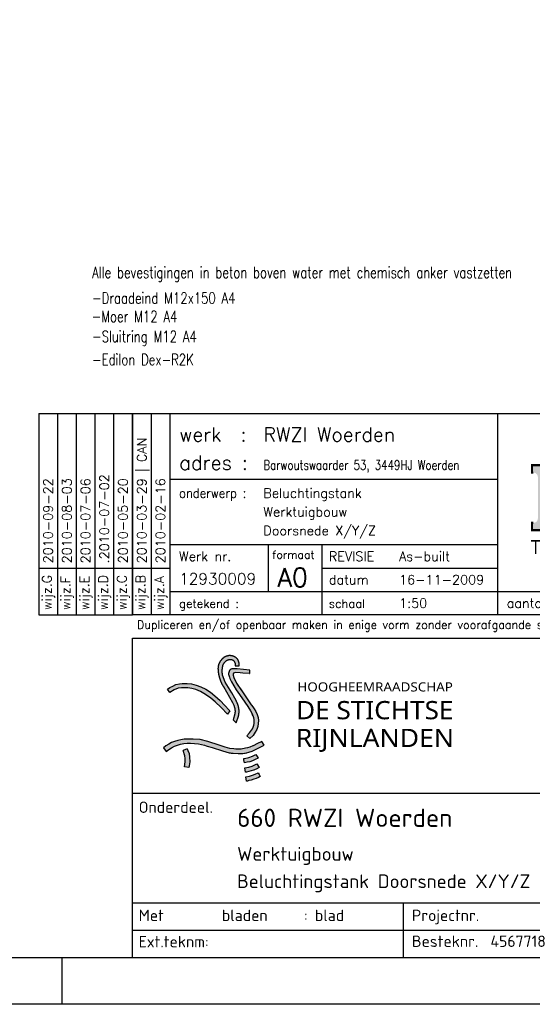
# Model space of a CAD drawing. Extents: x 1015120 to 1074570, y -977288 to -932471.
# Tile 22 of 26: x 1063616 to 1069093, y -977288 to -966775. Entities that reach past the tile are written whole.
import ezdxf
from ezdxf.enums import TextEntityAlignment as Align

# ---------------------------------------------------------------- set-up
doc = ezdxf.new("R2010")
doc.units = 0
doc.layers.get('0').update_dxf_attribs({"linetype": 'CONTINUOUS'})
doc.layers.add('KADER', color=1, linetype='CONTINUOUS')
doc.layers.add('TEKST', color=4, linetype='CONTINUOUS')
doc.styles.add('ISOCPEUR', font='isocpeur.ttf', dxfattribs={"height": 2.5})
doc.styles.add('Lucinda Console Unicode', font='L_10646.TTF')
doc.styles.add('MEM', font='simplex')
doc.styles.add('MEM01', font='simplex', dxfattribs={"width": 0.76})
doc.styles.add('MEM011', font='romans.shx', dxfattribs={"width": 0.75})
doc.styles.add('MEM01111', font='ARIAL.TTF')
doc.styles.add('SIMPLEX', font='SIMPLEX')

# ---------------------------------------------------------------- blocks, each defined once
blk = doc.blocks.new('A0_KADER')
at = {"layer": 'KADER'}
blk.add_line((979, 0), (979, 10), dxfattribs=at)
at = {"layer": 'KADER', "color": 110}
blk.add_lwpolyline([(0, 0), (0, 841), (1189, 841), (1189, 0)], close=True, dxfattribs=at)
at = {"layer": 'KADER'}
blk.add_lwpolyline([(10, 10), (1179, 10), (1179, 831), (10, 831)], close=True, dxfattribs=at)
blk = doc.blocks.new('MEM&EWW01')
at = {"layer": 'TEKST'}
h = blk.add_hatch(color=20, dxfattribs=at)
h.set_gradient(color1=(237, 80, 18), one_color=1, tint=1, name='INVHEMISPHERICAL')
h.paths.add_polyline_path([(-1967, 411.8, -0.414214), (-1985.9, 392.9), (-1992.2, 392.9), (-1992.2, 361.3), (-1740.2, 361.3), (-1740.2, 449.7), (-1765.5, 449.7), (-1765.5, 443.4, -0.414214), (-1816, 392.9), (-1891.2, 392.9), (-1891.2, 490.7), (-1853.4, 490.7, -0.414214), (-1828.1, 465.4), (-1828.1, 449.4), (-1802.9, 449.4), (-1802.9, 562.6), (-1828.1, 562.6), (-1828.1, 547.5, -0.414214), (-1853.4, 522.2), (-1891.2, 522.2), (-1891.2, 607.5), (-1816, 607.5, -0.414214), (-1765.5, 557), (-1765.5, 550.7), (-1740.2, 550.7), (-1740.2, 639), (-1992.2, 639), (-1992.2, 607.5), (-1985.9, 607.5, -0.414214), (-1967, 588.5)])
h.paths.add_polyline_path([(-1618.2, 592.2, -0.497202), (-1605.8, 607.5), (-1591.9, 607.5), (-1591.9, 639), (-1717.2, 639), (-1717.2, 607.5), (-1711.8, 607.5, -0.350849), (-1693.3, 592.7), (-1635.6, 361.3), (-1558.8, 361.3), (-1535.3, 472.6), (-1510.3, 361.3), (-1432.6, 361.3), (-1380.9, 580.1), (-1384.3, 593.5, 0.337862), (-1402.5, 607.5), (-1413.9, 607.5), (-1454.5, 436.7), (-1498.7, 620.1), (-1536.6, 620.1), (-1580.3, 438.7)])
h.paths.add_polyline_path([(-1326.4, 361.3), (-1249.6, 361.3), (-1226, 472.6), (-1201, 361.3), (-1123.4, 361.3), (-1069.1, 592.4, -0.354333), (-1049.7, 607.5), (-1041.4, 607.5), (-1041.4, 639), (-1130.8, 639), (-1130.8, 607.5), (-1118.2, 607.5), (-1118.2, 607.4, -0.469226), (-1107.2, 591.4), (-1145.3, 436.7), (-1189.5, 620.1), (-1227.3, 620.1), (-1271.1, 438.7), (-1308.9, 592.2, -0.497202), (-1296.6, 607.5), (-1282.7, 607.5), (-1282.7, 639), (-1406.3, 639), (-1413.9, 607.5), (-1402.5, 607.5, -0.350849), (-1384.1, 592.7)])
for p, q in [((-3620, 860), (-3620, 0)), ((-3540, 860), (-3540, 0)), ((-2140, 860), (-2140, 0)), ((-3540, 580), (-2140, 580)), ((-3540, 300), (-2140, 300)), ((-3120, 300), (-3120, 100)), ((-2890, 300), (-2890, 0)), ((-3700, 200), (-3540, 200)), ((-2890, 200), (-2140, 200)), ((-3540, 100), (0, 100))]:
    blk.add_line(p, q, dxfattribs=at)
blk.add_lwpolyline([(0, 0), (-3700, 0), (-3700, 860), (0, 860)], close=True, dxfattribs=at)
at = {"layer": 'TEKST', "color": 30, "const_width": 9.47}
blk.add_lwpolyline([(-1740.2, 639), (-1992.2, 639), (-1992.2, 607.5), (-1985.9, 607.5, -0.414214)], format="xyb", dxfattribs=at)
blk.add_lwpolyline([(-1985.9, 392.9), (-1992.2, 392.9), (-1992.2, 361.3), (-1740.2, 361.3)], dxfattribs=at)
at = {"layer": 'TEKST'}
for s, height, style, p in [('werk  :', 60, 'MEM', (-3500, 740)), ('Werk nr.', 40, 'MEM', (-3500, 230)), ('formaat', 34, 'MEM', (-3102, 240)), ('REVISIE', 40, 'SIMPLEX', (-2860, 230)), ('datum  ', 40, 'SIMPLEX', (-2860, 130)), ('getekend :', 36, 'MEM', (-3500, 30)), ('schaal', 36, 'MEM', (-2860, 30)), ('aantal bl. :', 40, 'SIMPLEX', (-2100, 30))]:
    blk.add_text(s, height=height, dxfattribs=dict(at, style=style)).set_placement(p)
at = {"layer": 'TEKST', "style": 'MEM'}
for s, height, width, p in [('adres :', 60, 1.022, (-3500, 620)), ('onderwerp :', 40, 0.9, (-3500, 500))]:
    blk.add_text(s, height=height, dxfattribs=dict(at, width=width)).set_placement(p)
at = {"layer": 'TEKST', "color": 7, "style": 'MEM01111', "width": 0.822265}
blk.add_text('TECHNISCHE BEDRIJVEN BV', height=59.641, dxfattribs=at).set_placement((-1997.5, 260.3), (-1038.2, 260.3), align=Align.FIT)
at = {"layer": 'TEKST', "style": 'SIMPLEX'}
for s, p in [('wijz.B', (-3645, 20)), ('wijz.A', (-3565, 20))]:
    blk.add_text(s, height=40, rotation=90, dxfattribs=at).set_placement(p)
at = {"layer": 'TEKST', "style": 'MEM011', "width": 0.83989}
blk.add_text('Dupliceren en/of openbaar maken in enige vorm zonder voorafgaande schriftelijke toestemming van E.W.W. Technische Bedrijven B.V. is niet toegestaan.', height=36, dxfattribs=at).set_placement((-3680, -60), (-20, -60), align=Align.FIT)
at = {"layer": 'TEKST', "color": 6, "style": 'MEM'}
blk.add_attdef('WERK', (-3140, 740), '', height=60, dxfattribs=at)
at = {"layer": 'TEKST'}
for tag, p, height, style in [('ADRES', (-3140, 620), 40, 'MEM'), ('ONDERWERP_1', (-3140, 500), 40, 'MEM'), ('ONDERWERP_2', (-3140, 420), 40, 'MEM'), ('ONDERWERP_3', (-3140, 340), 40, 'MEM'), ('REVISIE', (-2560, 230), 40, 'SIMPLEX'), ('W', (-3500, 130), 48, 'MEM'), ('FORMAAT', (-3080, 120), 80, 'MEM'), ('DATUM', (-2560, 130), 40, 'SIMPLEX'), ('GETEKEND', (-3140, 30), 40, 'MEM'), ('SCHAAL', (-2560, 30), 40, 'MEM'), ('AANTAL_BLDN', (-1740, 30), 40, 'SIMPLEX'), ('TEKENING_NR', (-1310, 30), 40, 'SIMPLEX'), ('BLADNR', (-800, 30), 40, 'SIMPLEX'), ('CTS_NO', (-320.8, 30), 40, 'SIMPLEX')]:
    blk.add_attdef(tag, p, '', height=height, dxfattribs=dict(at, style=style))
at = {"layer": 'TEKST', "style": 'SIMPLEX'}
for tag, p in [('WIJZ-B', (-3640, 220)), ('WIJZ-A', (-3560, 220))]:
    blk.add_attdef(tag, p, '', height=40, rotation=90, dxfattribs=at)
blk = doc.blocks.new('HDSRKOPA0')
h = blk.add_hatch(color=10)
h.paths.add_polyline_path([(-170.2, 61.94), (-170.21, 62.01), (-170.22, 62.06), (-170.22, 62.09), (-170.24, 62.18), (-170.25, 62.28), (-170.26, 62.36), (-170.26, 62.4), (-170.27, 62.46), (-170.27, 62.51), (-170.27, 62.55), (-170.27, 62.63), (-170.28, 62.74), (-170.28, 62.84), (-170.28, 62.94), (-170.27, 63.02), (-170.27, 63.06), (-170.27, 63.12), (-170.26, 63.16), (-170.26, 63.21), (-170.25, 63.29), (-170.24, 63.39), (-170.24, 63.4), (-170.23, 63.48), (-170.23, 63.51), (-170.22, 63.57), (-170.21, 63.63), (-170.2, 63.66), (-170.18, 63.75), (-170.17, 63.83), (-170.15, 63.9), (-170.13, 64), (-170.11, 64.07), (-170.09, 64.15), (-170.06, 64.22), (-170.03, 64.29), (-170, 64.35), (-169.96, 64.42), (-169.92, 64.49), (-169.88, 64.55), (-169.84, 64.6), (-169.79, 64.67), (-169.75, 64.72), (-169.7, 64.77), (-169.65, 64.82), (-169.6, 64.87), (-169.55, 64.92), (-169.49, 64.97), (-169.43, 65.02), (-169.39, 65.05), (-169.32, 65.1), (-169.25, 65.14), (-169.19, 65.17), (-169.13, 65.2), (-169.05, 65.24), (-168.97, 65.27), (-168.91, 65.3), (-168.83, 65.32), (-168.81, 65.33), (-168.75, 65.34), (-168.69, 65.34), (-168.66, 65.35), (-168.57, 65.35), (-168.47, 65.35), (-168.39, 65.34), (-168.34, 65.34), (-168.3, 65.33), (-168.22, 65.32), (-168.13, 65.3), (-168.08, 65.28), (-168.06, 65.27), (-167.98, 65.25), (-167.91, 65.22), (-167.85, 65.17), (-167.8, 65.12), (-167.75, 65.07), (-167.71, 65.02), (-167.67, 64.97), (-167.66, 64.96), (-167.62, 64.9), (-167.58, 64.84), (-167.55, 64.77), (-167.51, 64.71), (-167.48, 64.63), (-167.45, 64.56), (-167.44, 64.52), (-167.4, 63.97), (-166.59, 63.96), (-166.59, 64.61), (-166.61, 64.7), (-166.61, 64.72), (-166.62, 64.78), (-166.64, 64.85), (-166.65, 64.86), (-166.67, 64.94), (-166.69, 65), (-166.69, 65.02), (-166.72, 65.09), (-166.76, 65.16), (-166.76, 65.17), (-166.79, 65.22), (-166.82, 65.29), (-166.87, 65.35), (-166.91, 65.41), (-166.93, 65.44), (-166.95, 65.47), (-166.99, 65.52), (-167.05, 65.58), (-167.1, 65.63), (-167.15, 65.67), (-167.2, 65.71), (-167.21, 65.72), (-167.26, 65.76), (-167.32, 65.8), (-167.38, 65.84), (-167.45, 65.88), (-167.5, 65.91), (-167.51, 65.92), (-167.58, 65.95), (-167.65, 65.98), (-167.7, 66.01), (-167.72, 66.02), (-167.79, 66.05), (-167.86, 66.07), (-167.94, 66.1), (-168.01, 66.12), (-168.02, 66.12), (-168.1, 66.14), (-168.14, 66.15), (-168.18, 66.16), (-168.26, 66.17), (-168.27, 66.17), (-168.36, 66.18), (-168.38, 66.18), (-168.45, 66.19), (-168.49, 66.19), (-168.55, 66.19), (-168.59, 66.19), (-168.65, 66.19), (-168.69, 66.19), (-168.76, 66.19), (-168.79, 66.19), (-168.87, 66.18), (-168.88, 66.18), (-168.97, 66.17), (-168.99, 66.16), (-169.05, 66.15), (-169.11, 66.14), (-169.14, 66.13), (-169.22, 66.11), (-169.25, 66.1), (-169.29, 66.09), (-169.37, 66.06), (-169.4, 66.05), (-169.44, 66.03), (-169.51, 66), (-169.58, 65.98), (-169.58, 65.97), (-169.65, 65.94), (-169.72, 65.9), (-169.78, 65.87), (-169.8, 65.86), (-169.84, 65.83), (-169.9, 65.79), (-169.96, 65.75), (-170.02, 65.7), (-170.08, 65.66), (-170.13, 65.61), (-170.18, 65.56), (-170.23, 65.51), (-170.28, 65.46), (-170.33, 65.41), (-170.38, 65.35), (-170.43, 65.3), (-170.48, 65.25), (-170.52, 65.19), (-170.57, 65.14), (-170.61, 65.08), (-170.66, 65.02), (-170.7, 64.96), (-170.72, 64.94), (-170.74, 64.9), (-170.78, 64.84), (-170.82, 64.78), (-170.85, 64.72), (-170.87, 64.68), (-170.89, 64.65), (-170.92, 64.58), (-170.96, 64.51), (-170.96, 64.49), (-170.98, 64.44), (-171.01, 64.37), (-171.03, 64.32), (-171.04, 64.29), (-171.07, 64.22), (-171.08, 64.17), (-171.09, 64.14), (-171.11, 64.06), (-171.12, 64.03), (-171.13, 63.98), (-171.15, 63.9), (-171.17, 63.81), (-171.17, 63.77), (-171.18, 63.73), (-171.19, 63.66), (-171.19, 63.64), (-171.2, 63.54), (-171.2, 63.45), (-171.2, 63.44), (-171.21, 63.35), (-171.21, 63.33), (-171.21, 63.25), (-171.2, 63.24), (-171.2, 63.14), (-171.2, 63.14), (-171.19, 63.05), (-171.19, 63.03), (-171.18, 62.95), (-171.18, 62.92), (-171.17, 62.87), (-171.17, 62.81), (-171.17, 62.76), (-171.16, 62.7), (-171.16, 62.67), (-171.15, 62.58), (-171.14, 62.5), (-171.13, 62.47), (-171.12, 62.41), (-171.11, 62.35), (-171.11, 62.32), (-171.09, 62.23), (-171.09, 62.22), (-171.08, 62.15), (-171.07, 62.1), (-171.06, 62.06), (-171.04, 61.98), (-171.04, 61.97), (-171.03, 61.9), (-171.01, 61.84), (-171.01, 61.82), (-170.99, 61.73), (-170.98, 61.71), (-170.97, 61.65), (-170.95, 61.57), (-170.92, 61.49), (-170.91, 61.43), (-170.9, 61.41), (-170.88, 61.34), (-170.87, 61.29), (-170.86, 61.26), (-170.83, 61.18), (-170.82, 61.14), (-170.81, 61.11), (-170.78, 61.03), (-170.77, 60.99), (-170.76, 60.95), (-170.73, 60.88), (-170.71, 60.83), (-170.7, 60.81), (-170.68, 60.73), (-170.65, 60.67), (-170.65, 60.66), (-170.62, 60.59), (-170.59, 60.51), (-170.58, 60.5), (-170.56, 60.44), (-170.53, 60.37), (-170.51, 60.32), (-170.5, 60.3), (-170.47, 60.23), (-170.43, 60.16), (-170.42, 60.14), (-170.4, 60.1), (-170.37, 60.03), (-170.34, 59.96), (-170.33, 59.94), (-170.3, 59.89), (-170.27, 59.83), (-170.23, 59.76), (-170.21, 59.73), (-170.2, 59.69), (-170.16, 59.63), (-170.12, 59.57), (-170.09, 59.5), (-170.05, 59.44), (-170.03, 59.4), (-167.99, 55.91), (-167.88, 55.63), (-167.8, 55.45), (-167.76, 55.35), (-167.73, 55.29), (-167.7, 55.21), (-167.69, 55.18), (-167.67, 55.14), (-167.65, 55.06), (-167.64, 55.03), (-167.62, 54.99), (-167.6, 54.9), (-167.58, 54.83), (-167.56, 54.75), (-167.54, 54.67), (-167.53, 54.62), (-167.52, 54.58), (-167.51, 54.5), (-167.5, 54.4), (-167.49, 54.32), (-167.48, 54.27), (-167.48, 54.22), (-167.47, 54.14), (-167.47, 54.04), (-167.47, 53.94), (-167.47, 53.84), (-167.48, 53.75), (-167.48, 53.72), (-167.48, 53.66), (-167.49, 53.61), (-167.49, 53.57), (-167.5, 53.48), (-167.52, 53.39), (-167.91, 52.09), (-167.23, 51.49), (-166.7, 52.93), (-166.69, 52.97), (-166.68, 53), (-166.67, 53.05), (-166.66, 53.13), (-166.65, 53.14), (-166.64, 53.22), (-166.63, 53.25), (-166.63, 53.31), (-166.62, 53.37), (-166.61, 53.4), (-166.6, 53.48), (-166.6, 53.49), (-166.6, 53.58), (-166.59, 53.59), (-166.59, 53.68), (-166.59, 53.7), (-166.58, 53.77), (-166.58, 53.81), (-166.58, 53.87), (-166.58, 53.91), (-166.58, 53.97), (-166.58, 54.01), (-166.58, 54.07), (-166.58, 54.11), (-166.59, 54.18), (-166.59, 54.2), (-166.59, 54.29), (-166.59, 54.3), (-166.6, 54.39), (-166.6, 54.4), (-166.61, 54.48), (-166.62, 54.51), (-166.62, 54.57), (-166.63, 54.63), (-166.64, 54.66), (-166.65, 54.75), (-166.65, 54.75), (-166.67, 54.83), (-166.68, 54.88), (-166.69, 54.92), (-166.7, 55), (-166.71, 55.01), (-166.72, 55.08), (-166.74, 55.14), (-166.75, 55.16), (-166.77, 55.24), (-166.78, 55.29), (-166.79, 55.31), (-166.82, 55.39), (-166.83, 55.44), (-166.84, 55.47), (-166.87, 55.54), (-166.89, 55.6), (-166.9, 55.61), (-166.93, 55.68), (-166.96, 55.76), (-166.96, 55.77), (-166.99, 55.83), (-167.02, 55.89), (-167.05, 55.96), (-167.09, 56.03), (-167.12, 56.1), (-167.16, 56.16), (-167.17, 56.18), (-167.17, 56.18), (-167.53, 56.88), (-168.19, 58.05), (-169.61, 60.41), (-170.19, 61.9)])
h.paths.add_polyline_path([(-167.35, 62.47), (-166.34, 62.39), (-165.72, 62.35), (-164.33, 62.25), (-164.31, 62.27), (-164.26, 63.04), (-167.01, 63.3), (-167.53, 63.31), (-168.14, 63.28, 0.434377), (-168.81, 61.88), (-168.71, 61.48), (-168.6, 61.16), (-168.23, 60.43), (-167.2, 58.72), (-166.84, 58.18), (-165.94, 56.93), (-164.69, 55.07), (-164.07, 54.12), (-163.63, 53.26, -0.26295), (-163.65, 50.16), (-163.87, 49.82), (-164.3, 49.23), (-164.85, 48.6), (-164.23, 47.99), (-163.52, 48.69), (-163.03, 49.38, 0.309622), (-163.24, 54.51), (-163.56, 54.95), (-163.85, 55.35), (-163.89, 55.41), (-166.22, 58.79), (-167.16, 60.14), (-167.74, 61.37), (-167.89, 61.89, -0.542116)])
h.paths.add_polyline_path([(-172.86, 58.2), (-173.89, 58.83), (-175, 59.37), (-176.02, 59.7), (-177.04, 59.98), (-177.98, 60.09), (-179.05, 60.09), (-179.68, 60.02), (-180.44, 59.83), (-181.13, 59.52), (-181.79, 59.2), (-182.27, 58.87), (-181.74, 58.11), (-180.83, 58.67), (-179.92, 59.04), (-179.22, 59.11), (-178.35, 59.15), (-177.83, 59.13), (-176.93, 58.98), (-176.09, 58.74), (-175.04, 58.31), (-173.91, 57.65), (-172.78, 56.87), (-171.86, 56.09), (-170.51, 54.85), (-169.12, 53.37), (-168.62, 54.07), (-168.77, 54.26), (-169.67, 55.24), (-170.73, 56.39), (-171.89, 57.39)])
h = blk.add_hatch(color=150)
h.paths.add_polyline_path([(-162.08, 46.05), (-161.08, 46.56), (-161.56, 47.4), (-161.6, 47.38), (-162.69, 46.83), (-163.37, 46.5), (-163.5, 46.42), (-163.56, 46.4), (-164.21, 46.15), (-164.7, 45.98), (-165.14, 45.87, -0.039853), (-166.43, 45.65), (-166.45, 45.65), (-166.8, 45.65), (-167.31, 45.67), (-167.73, 45.74), (-168.58, 45.85), (-169.64, 46.09), (-170.93, 46.54), (-173.42, 47.34), (-175.11, 47.77), (-176.66, 47.89), (-177.88, 47.91), (-177.93, 47.91, 0.167178), (-183.19, 45.99), (-182.59, 45.2, -0.18385), (-177.26, 46.98), (-175.45, 46.86), (-174.16, 46.56), (-173.8, 46.44), (-173.55, 46.37), (-172.51, 46.05), (-170.19, 45.31), (-168.75, 44.9, 0.022018), (-167.88, 44.79), (-166.77, 44.7), (-165.72, 44.75), (-165.4, 44.79), (-165.22, 44.83), (-164.98, 44.87), (-164.42, 44.99), (-163.73, 45.27), (-162.94, 45.6)])
h.paths.add_polyline_path([(-163.04, 43.4), (-162.42, 43.71), (-162.61, 44.04), (-162.92, 44.52), (-163.62, 44.16), (-164.41, 43.87), (-165.42, 43.64), (-165.53, 43.62), (-165.53, 43.62), (-165.5, 43.37), (-165.41, 42.72), (-164.81, 42.8), (-164.19, 42.94), (-163.66, 43.13)])
h.paths.add_polyline_path([(-162.52, 41.47), (-162.48, 41.49), (-162.17, 41.67), (-162.65, 42.47), (-163.09, 42.26), (-163.69, 41.99), (-164.43, 41.74), (-165.29, 41.56), (-165.16, 40.61), (-164.93, 40.65), (-164.44, 40.77), (-163.9, 40.93), (-163.41, 41.09), (-163.37, 41.11)])
h.paths.add_polyline_path([(-162.34, 39.49), (-161.94, 39.7), (-162.15, 40.1), (-162.42, 40.51), (-163.02, 40.23), (-163.65, 39.97), (-164.3, 39.78), (-165.04, 39.63), (-165.09, 39.57), (-164.97, 38.69), (-164.73, 38.7), (-164.41, 38.78), (-163.91, 38.88), (-163.33, 39.09), (-162.84, 39.27)])
blk.add_hatch(color=10).paths.add_polyline_path([(-177.44, 43.93), (-177.55, 44.75), (-177.79, 45.37), (-177.96, 45.72), (-178.84, 45.37), (-178.47, 44.21), (-178.4, 43.63), (-178.43, 42.88), (-178.58, 41.82), (-177.59, 41.66), (-177.52, 42.03), (-177.42, 42.91)])
at = {"color": 5}
for p, q in [((-190, 0), (-190, 70)), ((-190, 70), (0, 70)), ((-190, 36), (0, 36)), ((-190, 0), (0, 0))]:
    blk.add_line(p, q, dxfattribs=at)
at = {"color": 10}
for p, q in [((-164.33, 62.25), (-164.31, 62.27)), ((-177.96, 45.72), (-178.84, 45.37)), ((-178.47, 44.21), (-178.84, 45.37)), ((-177.96, 45.72), (-177.79, 45.37)), ((-177.79, 45.37), (-177.55, 44.75)), ((-178.4, 43.63), (-178.47, 44.21)), ((-178.43, 42.88), (-178.4, 43.63)), ((-177.55, 44.75), (-177.44, 43.93)), ((-177.44, 43.93), (-177.42, 42.91)), ((-178.58, 41.82), (-178.43, 42.88)), ((-177.59, 41.66), (-178.58, 41.82)), ((-177.52, 42.03), (-177.59, 41.66)), ((-177.42, 42.91), (-177.52, 42.03))]:
    blk.add_line(p, q, dxfattribs=at)
at = {"color": 150}
for p, q in [((-165.53, 43.62), (-165.53, 43.62)), ((-165.09, 39.57), (-165.04, 39.63))]:
    blk.add_line(p, q, dxfattribs=at)
at = {"color": 1}
for p, q in [((-190, 12), (0, 12)), ((-130.5, 0), (-130.5, 12)), ((-190, 6), (-71, 6))]:
    blk.add_line(p, q, dxfattribs=at)
at = {"color": 10}
blk.add_lwpolyline([(-167.51, 53.4), (-167.91, 52.09), (-167.23, 51.49), (-166.7, 52.93), (-166.69, 52.97), (-166.68, 53), (-166.67, 53.05), (-166.66, 53.13), (-166.65, 53.14), (-166.64, 53.22), (-166.63, 53.25), (-166.63, 53.31), (-166.62, 53.37), (-166.61, 53.4), (-166.6, 53.48), (-166.6, 53.49), (-166.6, 53.58), (-166.59, 53.59), (-166.59, 53.68), (-166.59, 53.7), (-166.58, 53.77), (-166.58, 53.81), (-166.58, 53.87), (-166.58, 53.91), (-166.58, 53.97), (-166.58, 54.01), (-166.58, 54.07), (-166.58, 54.11), (-166.59, 54.18), (-166.59, 54.2), (-166.59, 54.29), (-166.59, 54.3), (-166.6, 54.39), (-166.6, 54.4), (-166.61, 54.48), (-166.62, 54.51), (-166.62, 54.57), (-166.63, 54.63), (-166.64, 54.66), (-166.65, 54.75), (-166.65, 54.75), (-166.67, 54.83), (-166.68, 54.88), (-166.69, 54.92), (-166.7, 55), (-166.71, 55.01), (-166.72, 55.08), (-166.74, 55.14), (-166.75, 55.16), (-166.77, 55.24), (-166.78, 55.29), (-166.79, 55.31), (-166.82, 55.39), (-166.83, 55.44), (-166.84, 55.47), (-166.87, 55.54), (-166.89, 55.6), (-166.9, 55.61), (-166.93, 55.68), (-166.96, 55.76), (-166.96, 55.77), (-166.99, 55.83), (-167.02, 55.89), (-167.05, 55.96), (-167.09, 56.03), (-167.12, 56.1), (-167.16, 56.16), (-167.17, 56.18), (-167.17, 56.18), (-167.53, 56.88), (-168.19, 58.05), (-169.61, 60.41), (-170.19, 61.9), (-170.2, 61.92), (-170.2, 61.94), (-170.21, 62.01), (-170.22, 62.06), (-170.22, 62.09), (-170.24, 62.18), (-170.24, 62.18), (-170.25, 62.27), (-170.25, 62.29), (-170.26, 62.36), (-170.26, 62.4), (-170.27, 62.46), (-170.27, 62.51), (-170.27, 62.55), (-170.27, 62.62), (-170.28, 62.65), (-170.28, 62.72), (-170.28, 62.75), (-170.28, 62.83), (-170.28, 62.85), (-170.28, 62.92), (-170.28, 62.95), (-170.27, 63.02), (-170.27, 63.06), (-170.27, 63.12), (-170.26, 63.16), (-170.26, 63.21), (-170.25, 63.28), (-170.25, 63.3), (-170.24, 63.39), (-170.24, 63.4), (-170.23, 63.48), (-170.23, 63.51), (-170.22, 63.57), (-170.21, 63.63), (-170.2, 63.66), (-170.19, 63.74), (-170.18, 63.75), (-170.17, 63.83), (-170.16, 63.88), (-170.15, 63.91), (-170.13, 63.99), (-170.12, 64.01), (-170.11, 64.07), (-170.09, 64.15), (-170.06, 64.22), (-170.03, 64.29), (-170, 64.34), (-169.99, 64.36), (-169.96, 64.42), (-169.92, 64.49), (-169.88, 64.55), (-169.85, 64.59), (-169.84, 64.61), (-169.79, 64.67), (-169.75, 64.72), (-169.7, 64.77), (-169.65, 64.82), (-169.6, 64.87), (-169.55, 64.92), (-169.49, 64.97), (-169.43, 65.02), (-169.4, 65.04), (-169.38, 65.06), (-169.32, 65.1), (-169.25, 65.14), (-169.19, 65.17), (-169.14, 65.2), (-169.12, 65.21), (-169.05, 65.24), (-168.98, 65.27), (-168.96, 65.28), (-168.91, 65.3), (-168.83, 65.32), (-168.81, 65.33), (-168.75, 65.34), (-168.69, 65.34), (-168.66, 65.35), (-168.58, 65.35), (-168.56, 65.35), (-168.48, 65.35), (-168.45, 65.35), (-168.39, 65.34), (-168.34, 65.34), (-168.3, 65.33), (-168.22, 65.32), (-168.21, 65.32), (-168.13, 65.3), (-168.08, 65.28), (-168.06, 65.27), (-167.98, 65.25), (-167.93, 65.22), (-167.91, 65.22), (-167.85, 65.17), (-167.8, 65.12), (-167.75, 65.07), (-167.71, 65.02), (-167.67, 64.97), (-167.66, 64.96), (-167.62, 64.9), (-167.58, 64.84), (-167.55, 64.77), (-167.52, 64.72), (-167.51, 64.7), (-167.48, 64.63), (-167.45, 64.56), (-167.45, 64.55), (-167.44, 64.52), (-167.4, 63.97), (-166.59, 63.96), (-166.59, 64.61), (-166.61, 64.7), (-166.61, 64.72), (-166.62, 64.78), (-166.64, 64.85), (-166.65, 64.86), (-166.67, 64.94), (-166.69, 65), (-166.69, 65.02), (-166.72, 65.09), (-166.76, 65.16), (-166.76, 65.17), (-166.79, 65.22), (-166.82, 65.29), (-166.87, 65.35), (-166.91, 65.41), (-166.93, 65.44), (-166.95, 65.47), (-166.99, 65.52), (-167.05, 65.58), (-167.1, 65.63), (-167.15, 65.67), (-167.2, 65.71), (-167.21, 65.72), (-167.26, 65.76), (-167.32, 65.8), (-167.38, 65.84), (-167.45, 65.88), (-167.5, 65.91), (-167.51, 65.92), (-167.58, 65.95), (-167.65, 65.98), (-167.7, 66.01), (-167.72, 66.02), (-167.79, 66.05), (-167.86, 66.07), (-167.94, 66.1), (-168.01, 66.12), (-168.02, 66.12), (-168.1, 66.14), (-168.14, 66.15), (-168.18, 66.16), (-168.26, 66.17), (-168.27, 66.17), (-168.36, 66.18), (-168.38, 66.18), (-168.45, 66.19), (-168.49, 66.19), (-168.55, 66.19), (-168.59, 66.19), (-168.65, 66.19), (-168.69, 66.19), (-168.76, 66.19), (-168.79, 66.19), (-168.87, 66.18), (-168.88, 66.18), (-168.97, 66.17), (-168.99, 66.16), (-169.05, 66.15), (-169.11, 66.14), (-169.14, 66.13), (-169.22, 66.11), (-169.25, 66.1), (-169.29, 66.09), (-169.37, 66.06), (-169.4, 66.05), (-169.44, 66.03), (-169.51, 66), (-169.58, 65.98), (-169.58, 65.97), (-169.65, 65.94), (-169.72, 65.9), (-169.78, 65.87), (-169.8, 65.86), (-169.84, 65.83), (-169.9, 65.79), (-169.96, 65.75), (-170.02, 65.7), (-170.08, 65.66), (-170.13, 65.61), (-170.18, 65.56), (-170.23, 65.51), (-170.28, 65.46), (-170.33, 65.41), (-170.38, 65.35), (-170.43, 65.3), (-170.48, 65.25), (-170.52, 65.19), (-170.57, 65.14), (-170.61, 65.08), (-170.66, 65.02), (-170.7, 64.96), (-170.72, 64.94), (-170.74, 64.9), (-170.78, 64.84), (-170.82, 64.78), (-170.85, 64.72), (-170.87, 64.68), (-170.89, 64.65), (-170.92, 64.58), (-170.96, 64.51), (-170.96, 64.49), (-170.98, 64.44), (-171.01, 64.37), (-171.03, 64.32), (-171.04, 64.29), (-171.07, 64.22), (-171.08, 64.17), (-171.09, 64.14), (-171.11, 64.06), (-171.12, 64.03), (-171.13, 63.98), (-171.15, 63.9), (-171.17, 63.81), (-171.17, 63.77), (-171.18, 63.73), (-171.19, 63.66), (-171.19, 63.64), (-171.2, 63.54), (-171.2, 63.45), (-171.2, 63.44), (-171.21, 63.35), (-171.21, 63.33), (-171.21, 63.25), (-171.2, 63.24), (-171.2, 63.14), (-171.2, 63.14), (-171.19, 63.05), (-171.19, 63.03), (-171.18, 62.95), (-171.18, 62.92), (-171.17, 62.87), (-171.17, 62.81), (-171.17, 62.76), (-171.16, 62.7), (-171.16, 62.67), (-171.15, 62.58), (-171.14, 62.5), (-171.13, 62.47), (-171.12, 62.41), (-171.11, 62.35), (-171.11, 62.32), (-171.09, 62.23), (-171.09, 62.22), (-171.08, 62.15), (-171.07, 62.1), (-171.06, 62.06), (-171.04, 61.98), (-171.04, 61.97), (-171.03, 61.9), (-171.01, 61.84), (-171.01, 61.82), (-170.99, 61.73), (-170.98, 61.71), (-170.97, 61.65), (-170.95, 61.57), (-170.92, 61.49), (-170.91, 61.43), (-170.9, 61.41), (-170.88, 61.34), (-170.87, 61.29), (-170.86, 61.26), (-170.83, 61.18), (-170.82, 61.14), (-170.81, 61.11), (-170.78, 61.03), (-170.77, 60.99), (-170.76, 60.95), (-170.73, 60.88), (-170.71, 60.83), (-170.7, 60.81), (-170.68, 60.73), (-170.65, 60.67), (-170.65, 60.66), (-170.62, 60.59), (-170.59, 60.51), (-170.58, 60.5), (-170.56, 60.44), (-170.53, 60.37), (-170.51, 60.32), (-170.5, 60.3), (-170.47, 60.23), (-170.43, 60.16), (-170.42, 60.14), (-170.4, 60.1), (-170.37, 60.03), (-170.34, 59.96), (-170.33, 59.94), (-170.3, 59.89), (-170.27, 59.83), (-170.23, 59.76), (-170.21, 59.73), (-170.2, 59.69), (-170.16, 59.63), (-170.12, 59.57), (-170.09, 59.5), (-170.05, 59.44), (-170.03, 59.4), (-167.99, 55.91), (-167.88, 55.63), (-167.8, 55.45), (-167.76, 55.36), (-167.76, 55.35), (-167.73, 55.29), (-167.7, 55.21), (-167.69, 55.18), (-167.67, 55.14), (-167.65, 55.06), (-167.64, 55.03), (-167.62, 54.99), (-167.6, 54.91), (-167.59, 54.88), (-167.58, 54.83), (-167.56, 54.75), (-167.54, 54.67), (-167.53, 54.62), (-167.52, 54.58), (-167.51, 54.5), (-167.51, 54.49), (-167.5, 54.41), (-167.49, 54.38), (-167.49, 54.32), (-167.48, 54.27), (-167.48, 54.22), (-167.48, 54.16), (-167.47, 54.13), (-167.47, 54.05), (-167.47, 54.03), (-167.47, 53.95), (-167.47, 53.93), (-167.47, 53.85), (-167.47, 53.83), (-167.48, 53.75), (-167.48, 53.72), (-167.48, 53.66), (-167.49, 53.61), (-167.49, 53.57), (-167.5, 53.49), (-167.5, 53.48), (-167.52, 53.39)], dxfattribs=at)
for points in [[(-164.24, 63.04), (-167.01, 63.3), (-167.53, 63.31), (-168.14, 63.28, 0.434377), (-168.81, 61.88), (-168.71, 61.48), (-168.6, 61.16), (-168.23, 60.43), (-167.2, 58.72), (-166.84, 58.18), (-165.94, 56.93), (-164.69, 55.07), (-164.07, 54.12), (-163.63, 53.26)], [(-164.26, 63.03), (-164.31, 62.25), (-165.72, 62.35), (-166.34, 62.39), (-167.35, 62.47, 0.542116), (-167.89, 61.89), (-167.74, 61.37), (-167.16, 60.14), (-166.06, 58.57)], [(-166.29, 58.91), (-163.89, 55.41), (-163.85, 55.35), (-163.56, 54.95), (-163.24, 54.51, -0.309622), (-163.03, 49.38), (-163.52, 48.69), (-164.23, 47.99), (-164.85, 48.6), (-164.3, 49.23), (-163.87, 49.82), (-163.65, 50.16, 0.270782), (-163.68, 53.34)]]:
    blk.add_lwpolyline(points, format="xyb", dxfattribs=at)
blk.add_lwpolyline([(-170.51, 54.85), (-171.86, 56.09), (-172.78, 56.87), (-173.91, 57.65), (-175.04, 58.31), (-176.09, 58.74), (-176.93, 58.98), (-177.83, 59.13), (-178.35, 59.15), (-179.22, 59.11), (-179.92, 59.04), (-180.83, 58.67), (-181.74, 58.11), (-182.27, 58.87), (-181.79, 59.2), (-181.13, 59.52), (-180.44, 59.83), (-179.68, 60.02), (-179.05, 60.09), (-177.98, 60.09), (-177.04, 59.98), (-176.02, 59.7), (-175, 59.37), (-173.89, 58.83), (-172.86, 58.2), (-171.89, 57.39), (-170.73, 56.39), (-169.67, 55.24), (-168.77, 54.26), (-168.62, 54.07), (-169.12, 53.37)], close=True, dxfattribs=at)
at = {"color": 150}
for points in [[(-166.43, 45.65), (-166.45, 45.65), (-166.8, 45.65), (-167.31, 45.67), (-167.73, 45.74), (-168.58, 45.85), (-169.64, 46.09), (-170.93, 46.54), (-173.42, 47.34), (-175.11, 47.77), (-176.66, 47.89), (-177.88, 47.91), (-177.93, 47.91, 0.167178), (-183.19, 45.99), (-182.59, 45.2, -0.18385), (-177.26, 46.98), (-175.45, 46.86), (-174.16, 46.56), (-173.8, 46.44), (-173.55, 46.37), (-172.51, 46.05), (-170.19, 45.31), (-168.75, 44.9, 0.022018), (-167.88, 44.79), (-166.77, 44.7), (-165.72, 44.75), (-165.72, 44.75)], [(-161.57, 47.4), (-162.69, 46.83), (-163.37, 46.5), (-163.5, 46.42), (-163.56, 46.4), (-164.21, 46.15), (-164.7, 45.98), (-165.14, 45.87, -0.040935), (-166.46, 45.65)]]:
    blk.add_lwpolyline(points, format="xyb", dxfattribs=at)
for points in [[(-164.98, 44.87), (-164.42, 44.99), (-163.73, 45.27), (-162.94, 45.6), (-162.08, 46.05), (-161.08, 46.56), (-161.56, 47.4), (-161.6, 47.38)], [(-165.72, 44.75), (-165.4, 44.79), (-165.22, 44.83), (-164.89, 44.88)], [(-165.5, 43.37), (-165.53, 43.62), (-165.42, 43.64), (-164.41, 43.87), (-163.62, 44.16), (-162.92, 44.52), (-162.61, 44.04), (-162.42, 43.71), (-163.04, 43.4), (-163.66, 43.13), (-164.19, 42.94), (-164.81, 42.8), (-165.41, 42.72), (-165.5, 43.37)], [(-165.3, 41.56), (-164.43, 41.74), (-163.69, 41.99), (-163.09, 42.26), (-162.65, 42.47), (-162.17, 41.67), (-162.48, 41.49)], [(-162.48, 41.49), (-162.52, 41.47), (-163.37, 41.11), (-163.41, 41.09), (-163.9, 40.93), (-164.44, 40.77), (-164.93, 40.65), (-165.16, 40.61), (-165.29, 41.56)], [(-165.08, 39.62), (-164.3, 39.78), (-163.65, 39.97), (-163.02, 40.23), (-162.42, 40.51), (-162.15, 40.1), (-161.94, 39.7), (-162.34, 39.49), (-162.84, 39.27), (-163.33, 39.09), (-163.91, 38.88), (-164.41, 38.78), (-164.73, 38.7), (-164.97, 38.69), (-165.1, 39.63)]]:
    blk.add_lwpolyline(points, dxfattribs=at)
at = {"color": 1, "style": 'Lucinda Console Unicode', "width": 1.057738}
blk.add_text('HOOGHEEMRAADSCHAP', height=2, dxfattribs=at).set_placement((-153.79, 58.34), (-119.66, 58.34), align=Align.FIT)
at = {"color": 3, "style": 'Lucinda Console Unicode'}
for s, width, p, p2 in [('DE STICHTSE', 1.005262, (-154.07, 52.24), (-119.53, 52.24)), ('RIJNLANDEN', 1.051713, (-154.13, 46.14), (-119.42, 46.14))]:
    blk.add_text(s, height=4, dxfattribs=dict(at, width=width)).set_placement(p, p2, align=Align.FIT)
at = {"color": 7, "linetype": 'Continuous', "style": 'ISOCPEUR'}
for s, p in [('Onderdeel.', (-188.61, 31.7)), ('Met        bladen     : blad ', (-188.61, 7.99)), ('Projectnr.', (-128.65, 7.99)), ('Ext.teknm:', (-188.61, 2.23)), ('Besteknr.', (-128.65, 2.31))]:
    blk.add_text(s, height=2.5, dxfattribs=at).set_placement(p)
at = {"color": 3, "style": 'ISOCPEUR'}
for tag, p in [('RWZI', (-167, 28.63)), ('TEKENINGNR', (-40.81, 1.84))]:
    blk.add_attdef(tag, p, '', height=4, dxfattribs=at)
at = {"color": 1, "style": 'ISOCPEUR'}
for tag, p, height in [('SCHAAL', (-24.17, 25.84), 2.5), ('TEKENAAR', (-59.81, 23), 2), ('DATUM', (-60.08, 15), 2), ('BLADEN', (-180.65, 7.99), 2.5), ('BLADNR', (-142.41, 7.99), 2.5), ('PROJECTNR', (-111.41, 7.99), 2.5), ('EXTTEKNM', (-169.04, 2.23), 2.5), ('BESTEKNR', (-111.41, 2.31), 2.5)]:
    blk.add_attdef(tag, p, '', height=height, dxfattribs=at)
at = {"color": 2, "style": 'ISOCPEUR'}
for tag, p in [('OMSCHRIJVING1', (-167, 21.22)), ('OMSCHRIJVING2', (-167, 15.22)), ('FORMAAT', (-66.44, 1.79))]:
    blk.add_attdef(tag, p, '', height=3, dxfattribs=at)

msp = doc.modelspace()

# ---------------------------------------------------------------- linework, layer by layer
at = {"layer": 'TEKST'}
for p, q in [((1063820.1, -970979.9), (1064420.1, -970979.9)), ((1063820.1, -970979.9), (1063820.1, -973129.9)), ((1064020.1, -970979.9), (1064620.1, -970979.9)), ((1064020.1, -970979.9), (1064020.1, -973129.9)), ((1064220.1, -970979.9), (1064220.1, -973129.9)), ((1064420.1, -970979.9), (1064420.1, -973129.9)), ((1064420.1, -970979.9), (1064820.1, -970979.9)), ((1064620.1, -970979.9), (1064620.1, -973129.9)), ((1064820.1, -970979.9), (1064820.1, -973129.9)), ((1063820.1, -972629.9), (1064420.1, -972629.9)), ((1064020.1, -972629.9), (1064620.1, -972629.9)), ((1064420.1, -972629.9), (1064820.1, -972629.9)), ((1063820.1, -973129.9), (1064420.1, -973129.9)), ((1064020.1, -973129.9), (1064620.1, -973129.9)), ((1064420.1, -973129.9), (1064820.1, -973129.9))]:
    msp.add_line(p, q, dxfattribs=at)

# ---------------------------------------------------------------- block references
ref = msp.add_blockref('HDSRKOPA0', (1074070.1, -976787.8), dxfattribs=dict(xscale=48.68421052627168, yscale=48.68421052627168, zscale=48.68421052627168))
ref.add_attrib('OMSCHRIJVING2', 'Beluchtingstank Doorsnede X/Y/Z', (1065940.1, -976047), dxfattribs={"height": 146.053, "style": 'ISOCPEUR'})
ref.add_attrib('OMSCHRIJVING1', 'Werktuigbouw', (1065940.1, -975754.9), dxfattribs={"height": 146.053, "style": 'ISOCPEUR'})
ref.add_attrib('RWZI', '660 RWZI Woerden', (1065940.1, -975394), dxfattribs={"color": 3, "height": 194.737, "style": 'ISOCPEUR'})
ref.add_attrib('BESTEKNR', '4567718', (1068646.3, -976675.3), dxfattribs={"color": 1, "height": 121.71, "style": 'ISOCPEUR'})
at = {"layer": 'KADER', "xscale": 50, "yscale": 50, "zscale": 50}
msp.add_blockref('A0_KADER', (1015120.1, -977287.8), dxfattribs=at)
at = {"layer": 'TEKST', "color": 6}
ref = msp.add_blockref('MEM&EWW01', (1074070.1, -973129.9), dxfattribs=dict(at, xscale=2.5, yscale=2.5, zscale=2.5))
ref.add_attrib('WERK', 'RWZI Woerden', (1066220.1, -971279.9), dxfattribs={"color": 6, "height": 150, "style": 'MEM'})
ref.add_attrib('ADRES', 'Barwoutswaarder 53, 3449HJ Woerden', (1066220.1, -971579.9), dxfattribs={"height": 100, "style": 'MEM', "width": 0.8})
ref.add_attrib('ONDERWERP_1', 'Beluchtingstank', (1066220.1, -971879.9), dxfattribs={"height": 100, "style": 'MEM'})
ref.add_attrib('ONDERWERP_2', 'Werktuigbouw', (1066220.1, -972079.9), dxfattribs={"height": 100, "style": 'MEM'})
ref.add_attrib('ONDERWERP_3', 'Doorsnede X/Y/Z', (1066220.1, -972279.9), dxfattribs={"height": 100, "style": 'MEM'})
ref.add_attrib('W', '12930009', (1065320.1, -972804.9), dxfattribs={"height": 120, "style": 'MEM'})
ref.add_attrib('FORMAAT', 'A0', (1066370.1, -972829.9), dxfattribs={"height": 200, "style": 'MEM'})
ref.add_attrib('SCHAAL', '1:50', (1067670.1, -973054.9), dxfattribs={"height": 100, "style": 'MEM'})
ref.add_attrib('DATUM', '16-11-2009', (1067670.1, -972804.9), dxfattribs={"height": 100, "style": 'SIMPLEX'})
ref.add_attrib('REVISIE', 'As-built', (1067670.1, -972554.9), dxfattribs={"height": 100, "style": 'SIMPLEX'})
ref.add_attrib('WIJZ-A', '2010-02-16', (1065170.1, -972579.9), dxfattribs={"height": 100, "rotation": 90, "style": 'SIMPLEX'})
ref.add_attrib('WIJZ-B', '2010-03-29 | CAN', (1064970.1, -972579.9), dxfattribs={"height": 100, "rotation": 90, "style": 'SIMPLEX'})

# ---------------------------------------------------------------- texts
at = {"layer": 'TEKST', "color": 0, "style": 'MEM01', "width": 0.76}
for s, p in [('Alle bevestigingen in beton boven water met chemisch anker vastzetten', (1064390.3, -969533.4)), ('-Draadeind M12x150 A4', (1064390.3, -969807)), ('-Moer M12 A4', (1064386.1, -970004.1)), ('-Sluitring M12 A4', (1064390.3, -970218)), ('-Edilon Dex-R2K', (1064390.3, -970464.3))]:
    msp.add_text(s, height=120, dxfattribs=at).set_placement(p)
at = {"layer": 'TEKST', "style": 'SIMPLEX'}
for s, p in [('wijz.G', (1063957.6, -973079.9)), ('wijz.F', (1064157.6, -973079.9)), ('wijz.E', (1064357.6, -973079.9)), ('wijz.D', (1064557.6, -973079.9)), ('wijz.C', (1064757.6, -973079.9))]:
    msp.add_text(s, height=100, rotation=90, dxfattribs=at).set_placement(p)
for tag, p in [('.2010-07-02', (1064570.1, -972579.9)), ('2010-09-22', (1063970.1, -972579.9)), ('2010-08-03', (1064170.1, -972579.9)), ('2010-07-06', (1064370.1, -972579.9)), ('2010-05-20', (1064770.1, -972579.9))]:
    msp.add_attdef(tag, p, '', height=100, rotation=90, dxfattribs=at)

doc.saveas('drawing.dxf')
